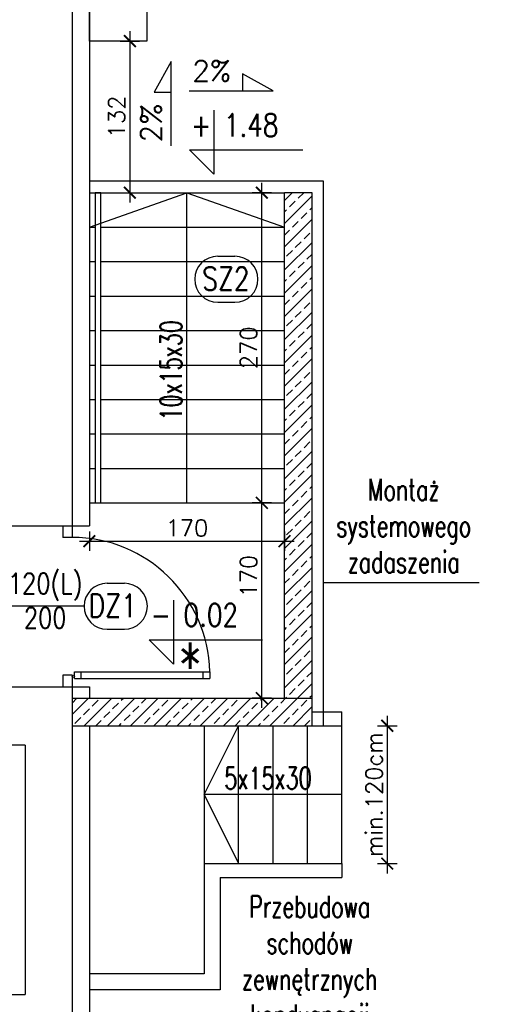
# Model space of a CAD drawing. Header units: millimetres. Extents: x 31969 to 285678, y -69766 to -1123.
# Tile 91 of 176: x 143550 to 143957, y -10628 to -9770. Entities that reach past the tile are written whole.
import ezdxf
from ezdxf.enums import TextEntityAlignment as Align
from ezdxf.lldxf.tags import DXFTag

# ---------------------------------------------------------------- set-up
doc = ezdxf.new("R2010")
doc.units = ezdxf.units.MM
for name, color, linetype in [('a-biblioteka', 251, 'Continuous'), ('a-izolacja 1', 3, 'Continuous'), ('a-koty', 1, 'Continuous'), ('a-opis 1', 3, 'Continuous'), ('a-opis stolarki 1', 3, 'Continuous'), ('a-opis stolarki 2', 1, 'Continuous'), ('a-przekrój 2', 251, 'Continuous'), ('a-schody', 3, 'Continuous'), ('a-stolarka drzwiowa', 3, 'Continuous'), ('a-stolarka okienna', 3, 'Continuous'), ('a-wymiary', 11, 'Continuous'), ('a-ściany istniejące murowane', 6, 'Continuous'), ('a-ściany nośne projektowane', 7, 'Continuous')]:
    doc.layers.add(name, color=color, linetype=linetype)
doc.styles.add('MAREK', font='simplex.shx')
doc.styles.add('RS01507', font='romans.shx', dxfattribs={"width": 0.7, "height": 0.15})
doc.styles.add('WYMIAR', font='romans.shx', dxfattribs={"width": 0.8})
tags = doc.linetypes.add('DASHED', pattern=[0.75, 0.5, -0.25]).pattern_tags.tags
tags[6:7] = [DXFTag(74, 4), DXFTag(75, 0), DXFTag(340, '0'), DXFTag(46, 1.0), DXFTag(50, 0.0), DXFTag(44, 0.0), DXFTag(45, 0.0)]
tags[4:5] = [DXFTag(74, 4), DXFTag(75, 0), DXFTag(340, '0'), DXFTag(46, 1.0), DXFTag(50, 0.0), DXFTag(44, 0.0), DXFTag(45, 0.0)]
doc.dimstyles.new('MAREK', dxfattribs={"dimscale": 0.85, "dimtxt": 17, "dimasz": 12, "dimexe": 10, "dimexo": 0.625, "dimgap": 5, "dimtad": 1, "dimdec": 1, "dimdsep": 46, "dimtxsty": 'MAREK', "dimblk1": 'ARCHTICK', "dimblk2": 'ARCHTICK', "dimsah": 1, "dimcen": 2.5, "dimdle": 10, "dimadec": 0, "dimazin": 0, "dimtfac": 1, "dimtdec": 1, "dimtmove": 1, "dimatfit": 3, "dimldrblk": 'ARCHTICK', "dimfxl": 10, "dimfxlon": 1, "dimtolj": 1, "dimtzin": 0, "dimarcsym": 0})

# ---------------------------------------------------------------- blocks, each defined once
blk = doc.blocks.new('_ARCHTICK')
at = {"color": 0, "linetype": 'ByBlock', "const_width": 0.15}
blk.add_lwpolyline([(-0.5, -0.5), (0.5, 0.5)], dxfattribs=at)
blk = doc.blocks.new('*D164')
at = {"layer": 'a-wymiary', "color": 0, "lineweight": -2, "ltscale": 100}
for p, q in [((143761.27, -10369.6), (143761.27, -10182.6)), ((143769.77, -10191.1), (143752.77, -10191.1)), ((143769.77, -10361.1), (143752.77, -10361.1))]:
    blk.add_line(p, q, dxfattribs=at)
at = {"layer": 'DEFPOINTS', "color": 0, "ltscale": 100}
for p in [(143761.27, -10191.1), (143805.29, -10191.1), (143805.29, -10361.1)]:
    blk.add_point(p, dxfattribs=at)
at = {"layer": 'a-wymiary', "color": 0, "lineweight": -2, "ltscale": 100, "xscale": 10.2, "yscale": 10.2, "zscale": 10.2}
for p, rotation in [((143761.27, -10191.1), 90), ((143761.27, -10361.1), 270)]:
    blk.add_blockref('_ARCHTICK', p, dxfattribs=dict(at, rotation=rotation))
at = {"layer": 'a-wymiary', "color": 0, "ltscale": 100, "insert": (143749.79, -10254.96), "char_height": 14.45, "attachment_point": 5, "rotation": 90, "style": 'MAREK'}
blk.add_mtext('\\A1;170', dxfattribs=at)
blk = doc.blocks.new('*D165')
at = {"layer": 'a-wymiary', "color": 0, "lineweight": -2, "ltscale": 100}
for p, q in [((143611.07, -10215.95), (143611.07, -10232.95)), ((143781.07, -10215.95), (143781.07, -10232.95)), ((143602.57, -10224.45), (143789.57, -10224.45))]:
    blk.add_line(p, q, dxfattribs=at)
at = {"layer": 'DEFPOINTS', "color": 0, "ltscale": 100}
for p in [(143611.07, -10195.7), (143781.07, -10195.7), (143781.07, -10224.45)]:
    blk.add_point(p, dxfattribs=at)
at = {"layer": 'a-wymiary', "color": 0, "lineweight": -2, "ltscale": 100, "xscale": 10.2, "yscale": 10.2, "zscale": 10.2, "rotation": 180}
blk.add_blockref('_ARCHTICK', (143611.07, -10224.45), dxfattribs=at)
at = {"layer": 'a-wymiary', "color": 0, "lineweight": -2, "ltscale": 100, "xscale": 10.2, "yscale": 10.2, "zscale": 10.2}
blk.add_blockref('_ARCHTICK', (143781.07, -10224.45), dxfattribs=at)
at = {"layer": 'a-wymiary', "color": 0, "ltscale": 100, "insert": (143696.07, -10212.98), "char_height": 14.45, "attachment_point": 5, "style": 'MAREK'}
blk.add_mtext('\\A1;170', dxfattribs=at)
blk = doc.blocks.new('*D166')
at = {"layer": 'a-wymiary', "color": 0, "lineweight": -2, "ltscale": 100}
for p, q in [((143761.27, -10199.6), (143761.27, -9912.6)), ((143769.77, -9921.1), (143752.77, -9921.1)), ((143769.77, -10191.1), (143752.77, -10191.1))]:
    blk.add_line(p, q, dxfattribs=at)
at = {"layer": 'DEFPOINTS', "color": 0, "ltscale": 100}
for p in [(143761.27, -9921.1), (143781.07, -9921.1), (143781.07, -10191.1)]:
    blk.add_point(p, dxfattribs=at)
at = {"layer": 'a-wymiary', "color": 0, "lineweight": -2, "ltscale": 100, "xscale": 10.2, "yscale": 10.2, "zscale": 10.2}
for p, rotation in [((143761.27, -9921.1), 90), ((143761.27, -10191.1), 270)]:
    blk.add_blockref('_ARCHTICK', p, dxfattribs=dict(at, rotation=rotation))
at = {"layer": 'a-wymiary', "color": 0, "ltscale": 100, "insert": (143749.79, -10056.1), "char_height": 14.45, "attachment_point": 5, "rotation": 90, "style": 'MAREK'}
blk.add_mtext('\\A1;270', dxfattribs=at)
blk = doc.blocks.new('*D167')
at = {"layer": 'a-biblioteka', "color": 0, "lineweight": -2, "ltscale": 100}
for p, q in [((143646.38, -9780.6), (143646.38, -9929.6)), ((143637.88, -9789.1), (143654.88, -9789.1)), ((143637.88, -9921.1), (143654.88, -9921.1))]:
    blk.add_line(p, q, dxfattribs=at)
at = {"layer": 'DEFPOINTS', "color": 0, "ltscale": 100}
for p in [(143636.07, -9789.1), (143636.07, -9921.1), (143646.38, -9921.1)]:
    blk.add_point(p, dxfattribs=at)
at = {"layer": 'a-biblioteka', "color": 0, "lineweight": -2, "ltscale": 100, "xscale": 10.2, "yscale": 10.2, "zscale": 10.2}
for p, rotation in [((143646.38, -9789.1), 90), ((143646.38, -9921.1), 270)]:
    blk.add_blockref('_ARCHTICK', p, dxfattribs=dict(at, rotation=rotation))
at = {"layer": 'a-biblioteka', "color": 0, "ltscale": 100, "insert": (143634.9, -9855.1), "char_height": 14.45, "attachment_point": 5, "rotation": 90, "style": 'MAREK', "bg_fill": 3, "box_fill_scale": 1.1, "bg_fill_color": 256, "bg_fill_true_color": 13158600, "bg_fill_transparency": 0}
blk.add_mtext('\\A1;132', dxfattribs=at)
blk = doc.blocks.new('*D181')
at = {"layer": 'a-wymiary', "color": 0, "lineweight": -2, "ltscale": 100}
for p, q in [((143870.51, -10376.6), (143870.51, -10513.6)), ((143862.01, -10385.1), (143879.01, -10385.1)), ((143862.01, -10505.1), (143879.01, -10505.1))]:
    blk.add_line(p, q, dxfattribs=at)
at = {"layer": 'DEFPOINTS', "color": 0, "ltscale": 100}
for p in [(143831.07, -10385.1), (143831.07, -10505.1), (143870.51, -10505.1)]:
    blk.add_point(p, dxfattribs=at)
at = {"layer": 'a-wymiary', "color": 0, "lineweight": -2, "ltscale": 100, "xscale": 10.2, "yscale": 10.2, "zscale": 10.2}
for p, rotation in [((143870.51, -10385.1), 90), ((143870.51, -10505.1), 270)]:
    blk.add_blockref('_ARCHTICK', p, dxfattribs=dict(at, rotation=rotation))
at = {"layer": 'a-wymiary', "color": 0, "ltscale": 100, "insert": (143859.04, -10445.1), "char_height": 14.45, "attachment_point": 5, "rotation": 90, "style": 'MAREK'}
blk.add_mtext('\\A1;min.120cm', dxfattribs=at)

msp = doc.modelspace()

# ---------------------------------------------------------------- hatches: boundary and pattern name
at = {"layer": 'a-przekrój 2', "ltscale": 0.1}
h = msp.add_hatch(dxfattribs=at)
h.set_pattern_fill('BRASS,_O', color=256, scale=2.25, angle=45)
h.set_pattern_definition([(45, (0, -5), (-10.1027881, 10.1027881), []), (45, (-5.051, 0.051), (-10.1027881, 10.1027881), [7.14375, -3.571875])])
h.paths.add_polyline_path([(143781.07, -10361.1), (143805.07, -10361.1), (143805.07, -9921.1), (143781.07, -9921.1)])
h.paths.add_polyline_path([(143805.07, -10385.1), (143805.07, -10361.1), (143596.07, -10361.1), (143596.07, -10385.1)])

# ---------------------------------------------------------------- linework, layer by layer
at = {"layer": 'a-biblioteka', "ltscale": 100}
msp.add_lwpolyline([(143611.07, -9589.1), (143661.07, -9589.1), (143661.07, -9789.1), (143611.07, -9789.1)], close=True, dxfattribs=at)
at = {"layer": 'a-izolacja 1'}
for p, q in [((143596.07, -9549.1), (143596.07, -10211.1)), ((143596.07, -10351.1), (143596.07, -10361.1)), ((143596.07, -10385.1), (143596.07, -10660.1))]:
    msp.add_line(p, q, dxfattribs=at)
at = {"layer": 'a-koty'}
for points in [[(143719.54, -9849.17), (143719.54, -9905.04), (143698.31, -9883.82), (143796.96, -9883.82)], [(143684.39, -10275.69), (143684.39, -10331.56), (143663.16, -10310.34), (143761.81, -10310.34)]]:
    msp.add_lwpolyline(points, dxfattribs=at)
at = {"layer": 'a-opis 1', "ltscale": 10}
for p, q in [((143682.27, -9806.92), (143667.54, -9833.57)), ((143682.27, -9880.24), (143682.27, -9806.92)), ((143744.56, -9817.74), (143744.56, -9832.47)), ((143771.21, -9832.47), (143744.56, -9817.74)), ((143667.54, -9833.57), (143682.27, -9833.57)), ((143697.89, -9832.47), (143771.21, -9832.47))]:
    msp.add_line(p, q, dxfattribs=at)
at = {"layer": 'a-opis 1', "ltscale": 40}
msp.add_line((143815.12, -10260.41), (143950.67, -10260.41), dxfattribs=at)
at = {"layer": 'a-opis stolarki 1'}
msp.add_line((143606.5, -10281.1), (143538.75, -10281.1), dxfattribs=at)
at = {"layer": 'a-opis stolarki 2'}
for p, q in [((143626.55, -10261.05), (143641.55, -10261.05)), ((143626.55, -10301.14), (143641.55, -10301.14))]:
    msp.add_line(p, q, dxfattribs=at)
for centre, start, end in [((143626.55, -10281.1), 90, 270), ((143641.55, -10281.1), 270, 90)]:
    msp.add_arc(centre, 20.05, start, end, dxfattribs=at)
at = {"layer": 'a-schody'}
for p, q in [((143611.07, -9921.1), (143781.07, -9921.1)), ((143696.07, -10191.1), (143696.07, -9921.1)), ((143696.07, -9921.1), (143781.07, -9951.1)), ((143611.07, -9951.1), (143616.07, -9951.1)), ((143621.07, -9951.1), (143781.07, -9951.1)), ((143722.88, -9976.38), (143737.88, -9976.38)), ((143611.07, -9981.1), (143616.07, -9981.1)), ((143621.07, -9981.1), (143781.07, -9981.1)), ((143611.07, -10011.1), (143616.07, -10011.1)), ((143621.07, -10011.1), (143781.07, -10011.1)), ((143722.88, -10016.48), (143737.88, -10016.48)), ((143611.07, -10041.1), (143616.07, -10041.1)), ((143621.07, -10041.1), (143781.07, -10041.1)), ((143611.07, -10071.1), (143616.07, -10071.1)), ((143621.07, -10071.1), (143781.07, -10071.1)), ((143611.07, -10101.1), (143616.07, -10101.1)), ((143621.07, -10101.1), (143781.07, -10101.1)), ((143611.07, -10131.1), (143616.07, -10131.1)), ((143621.07, -10131.1), (143781.07, -10131.1)), ((143611.07, -10161.1), (143616.07, -10161.1)), ((143621.07, -10161.1), (143781.07, -10161.1)), ((143611.07, -10191.1), (143781.07, -10191.1))]:
    msp.add_line(p, q, dxfattribs=at)
msp.add_lwpolyline([(143616.07, -10191.1), (143621.07, -10191.1), (143621.07, -9921.1), (143616.07, -9921.1)], close=True, dxfattribs=at)
for centre, start, end in [((143722.88, -9996.43), 90, 270), ((143737.88, -9996.43), 270, 90)]:
    msp.add_arc(centre, 20.05, start, end, dxfattribs=at)
at = {"layer": 'a-stolarka drzwiowa'}
for p, q in [((143588.07, -10211.1), (143588.07, -10221.1)), ((143596.07, -10211.1), (143596.07, -10221.1)), ((143596.07, -10221.1), (143588.07, -10221.1)), ((143588.07, -10341.1), (143588.07, -10351.1)), ((143596.07, -10341.1), (143588.07, -10341.1)), ((143596.07, -10341.1), (143596.07, -10351.1)), ((143598.07, -10344.1), (143598.07, -10338.1)), ((143598.07, -10338.1), (143716.03, -10338.1)), ((143598.07, -10344.1), (143716.03, -10344.1)), ((143604.07, -10344.1), (143604.07, -10338.1)), ((143710.03, -10338.1), (143710.03, -10344.1)), ((143716.03, -10338.1), (143716.03, -10344.1))]:
    msp.add_line(p, q, dxfattribs=at)
msp.add_circle((143597.07, -10342.1), 1, dxfattribs=at)
at = {"layer": 'a-stolarka drzwiowa', "linetype": 'DASHED', "lineweight": 25, "ltscale": 20}
msp.add_arc((143596.07, -10341.1), 120, 1.43254, 90, dxfattribs=at)
at = {"layer": 'a-stolarka okienna', "linetype": 'DASHED', "lineweight": 25, "ltscale": 40}
msp.add_line((143815.07, -10385.1), (143815.07, -9911.1), dxfattribs=at)
at = {"layer": 'a-stolarka okienna', "linetype": 'DASHED', "lineweight": 25, "ltscale": 20}
for p, q in [((143805.07, -10373.1), (143831.07, -10373.1)), ((143831.07, -10505.1), (143831.07, -10373.1)), ((143711.07, -10385.1), (143711.07, -10601.1)), ((143711.07, -10445.1), (143741.07, -10385.1)), ((143741.07, -10505.1), (143741.07, -10385.1)), ((143771.07, -10505.1), (143771.07, -10385.1)), ((143801.07, -10505.1), (143801.07, -10385.1)), ((143805.07, -10385.1), (143831.07, -10385.1)), ((143555.07, -10402.1), (143541.07, -10402.1)), ((143555.07, -10402.1), (143555.07, -10619.1)), ((143831.07, -10445.1), (143711.07, -10445.1)), ((143711.07, -10445.1), (143741.07, -10505.1)), ((143711.07, -10505.1), (143831.07, -10505.1)), ((143831.07, -10505.1), (143831.07, -10517.1)), ((143725.07, -10517.1), (143725.07, -10615.1)), ((143725.07, -10517.1), (143831.07, -10517.1)), ((143711.07, -10601.1), (143611.07, -10601.1)), ((142921.07, -10619.1), (143555.07, -10619.1)), ((143725.07, -10615.1), (143611.07, -10615.1))]:
    msp.add_line(p, q, dxfattribs=at)
at = {"layer": 'a-ściany istniejące murowane'}
for p, q in [((143611.07, -9534.1), (143611.07, -10211.1)), ((143541.07, -10211.1), (143611.07, -10211.1)), ((143541.07, -10351.1), (143611.07, -10351.1)), ((143541.07, -10351.1), (143611.07, -10351.1)), ((143611.07, -10351.1), (143611.07, -10361.1)), ((143611.07, -10385.1), (143611.07, -10675.1))]:
    msp.add_line(p, q, dxfattribs=at)
at = {"layer": 'a-ściany nośne projektowane', "ltscale": 100}
for p, q in [((143781.07, -10361.1), (143781.07, -9921.1)), ((143805.07, -9921.1), (143781.07, -9921.1)), ((143805.07, -10385.1), (143805.07, -9921.1)), ((143596.07, -10361.1), (143805.07, -10361.1)), ((143596.07, -10361.1), (143596.07, -10385.1)), ((143596.07, -10385.1), (143805.07, -10385.1))]:
    msp.add_line(p, q, dxfattribs=at)

# ---------------------------------------------------------------- texts
at = {"layer": 'a-koty', "char_height": 19.8, "width": 462.9754, "attachment_point": 1, "style": 'WYMIAR'}
for s, insert in [('+ 1.48', (143699.74, -9852.31)), ('- 0.02', (143664.6, -10278.83))]:
    msp.add_mtext(s, dxfattribs=dict(at, insert=insert))
at = {"layer": 'a-opis 1', "ltscale": 10, "style": 'WYMIAR', "text_generation_flag": 6}
msp.add_text('2%%%', height=18, rotation=180, dxfattribs=at).set_placement((143700.72, -9823.99))
at = {"layer": 'a-opis 1', "ltscale": 40, "style": 'RS01507', "width": 0.7}
msp.add_text('10x15x30', height=18.913, rotation=90, dxfattribs=at).set_placement((143682.24, -10119.41), align=Align.MIDDLE_LEFT)
msp.add_text('5x15x30', height=18.913, dxfattribs=at).set_placement((143728.67, -10430.74), align=Align.MIDDLE_LEFT)
at = {"layer": 'a-opis 1', "ltscale": 40, "char_height": 18.9125, "attachment_point": 9, "style": 'RS01507'}
for s, insert, width in [('\\pxqc;Montaż systemowego zadaszenia', (143980, -10252.1), 190.1936), ('\\pxqc;Przebudowa schodów zewnętrznych kondygnacji parteru ', (143898.89, -10684.41), 191.6548)]:
    msp.add_mtext(s, dxfattribs=dict(at, insert=insert, width=width))
at = {"layer": 'a-opis stolarki 1', "insert": (143554.69, -10222.21), "char_height": 18, "width": 35.8438, "attachment_point": 1, "style": 'WYMIAR'}
msp.add_mtext('\\pxqc;\\P120(L)\\P200', dxfattribs=at)
at = {"layer": 'a-opis stolarki 2', "style": 'WYMIAR'}
for s, insert, char_height, width, attachment_point in [('DZ1', (143652.44, -10290.51), 20.047, 23.6587, 9), ('\\A1;\\pxqc;*', (143636.68, -10352.83), 40.095, 124.3193, 7)]:
    msp.add_mtext(s, dxfattribs=dict(at, insert=insert, char_height=char_height, width=width, attachment_point=attachment_point))
at = {"layer": 'a-schody', "insert": (143750.63, -10005.97), "char_height": 20.047, "width": 23.6587, "attachment_point": 9, "style": 'WYMIAR'}
msp.add_mtext('SZ2', dxfattribs=at)

# ---------------------------------------------------------------- dimensions: what is measured, and where the dimension line sits
at = {"layer": 'a-wymiary', "ltscale": 100}
dim = msp.add_linear_dim(base=(143761.27, -9921.1), p1=(143781.07, -10191.1), p2=(143781.07, -9921.1), angle=90, dimstyle='MAREK', dxfattribs=at)
dim.commit()
dim.dimension.update_dxf_attribs({"geometry": '*D166', "text_midpoint": (143749.79, -10056.1)})
dim = msp.add_linear_dim(base=(143761.27, -10191.1), p1=(143805.29, -10361.1), p2=(143805.29, -10191.1), angle=90, dimstyle='MAREK', dxfattribs=at)
dim.commit()
dim.dimension.update_dxf_attribs({"geometry": '*D164', "text_midpoint": (143761.27, -10254.96), "dimtype": 160})
dim = msp.add_linear_dim(base=(143781.07, -10224.45), p1=(143611.07, -10195.7), p2=(143781.07, -10195.7), dimstyle='MAREK', dxfattribs=at)
dim.commit()
dim.dimension.update_dxf_attribs({"geometry": '*D165', "text_midpoint": (143696.07, -10212.98)})
dim = msp.add_linear_dim(base=(143870.51, -10505.1), p1=(143831.07, -10385.1), p2=(143831.07, -10505.1), angle=90, text='min.120cm', dimstyle='MAREK', dxfattribs=at)
dim.commit()
dim.dimension.update_dxf_attribs({"geometry": '*D181', "text_midpoint": (143870.51, -10445.1), "dimtype": 160})

# ---------------------------------------------------------------- next in the draw order: dimensions: what is measured, and where the dimension line sits
at = {"layer": 'a-biblioteka', "ltscale": 100}
dim = msp.add_linear_dim(base=(143646.38, -9921.1), p1=(143636.07, -9789.1), p2=(143636.07, -9921.1), angle=90, dimstyle='MAREK', override={"dimtfill": 1, "dimtfillclr": 256}, dxfattribs=at)
dim.commit()
dim.dimension.update_dxf_attribs({"geometry": '*D167', "text_midpoint": (143634.9, -9855.1)})

# ---------------------------------------------------------------- next in the draw order: linework, layer by layer
at = {"layer": 'a-schody'}
msp.add_line((143611.07, -9951.1), (143696.07, -9921.1), dxfattribs=at)
at = {"layer": 'a-stolarka okienna', "linetype": 'DASHED', "lineweight": 25, "ltscale": 40}
msp.add_line((143815.07, -9911.1), (143611.07, -9911.1), dxfattribs=at)

# ---------------------------------------------------------------- next in the draw order: texts
at = {"layer": 'a-opis 1', "ltscale": 10, "style": 'WYMIAR', "text_generation_flag": 6}
msp.add_text('2%%%', height=18, rotation=270, dxfattribs=at).set_placement((143673.79, -9877.42))

doc.saveas('drawing.dxf')
